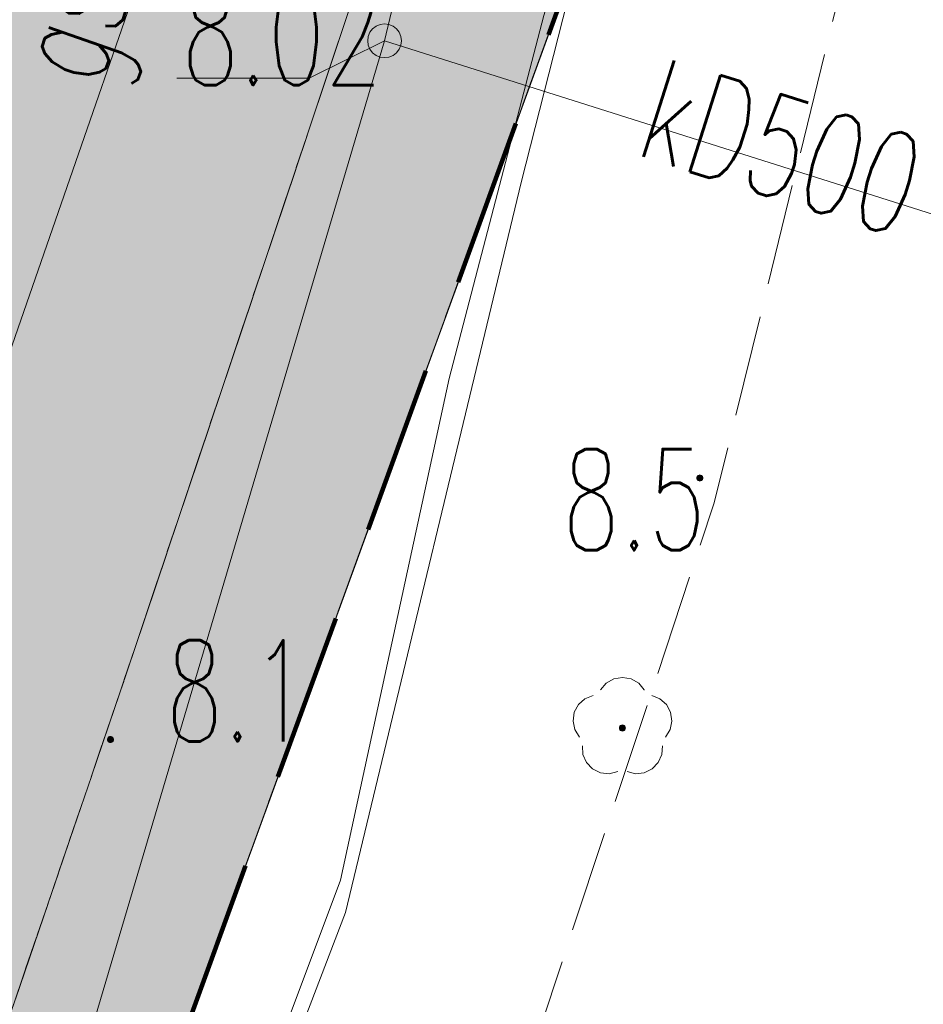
# Model space of a CAD drawing. Header units: millimetres. Extents: x -367306 to 168495, y -187323 to 82034.
# Tile 71 of 170: x 47739 to 61118, y -112624 to -98041. Entities that reach past the tile are written whole.
import ezdxf

# ---------------------------------------------------------------- set-up
doc = ezdxf.new("R2010")
doc.units = ezdxf.units.MM
doc.header["$MEASUREMENT"] = 0
for name, pattern in [('L_0_03', [1000, 500, -500]), ('L_0_06', [2000, 1500, -500]), ('Przerywana długa', [3900, 2500, -1400]), ('Przerywana gęsta', [900, 600, -300])]:
    doc.linetypes.add(name, pattern=pattern)
for name, color, linetype, lineweight in [('0_Nr_pióra__196', 1, 'Continuous', 100), ('Nowe_EGDE_Nr_pióra__9', 7, 'Continuous', 13), ('Nowe_EGKK_Nr_pióra__8', 7, 'Continuous', 13), ('Nowe_EGKK_Nr_pióra__9', 7, 'Continuous', 13), ('Nowe_EGUG_Nr_pióra__8', 7, 'Continuous', 13), ('Nowe_EGUG_Nr_pióra__9', 7, 'Continuous', 13), ('Nowe_GUPPRZ_O_Nr_pióra__8', 7, 'Continuous', 13), ('Nowe_GUPPRZ_O_Nr_pióra__9', 7, 'Continuous', 13), ('Nowe_OTKJ_Nr_pióra__8', 7, 'Continuous', 13), ('Nowe_OTKJ_Nr_pióra__9', 7, 'Continuous', 13), ('Nowe_OTRN_Nr_pióra__7', 7, 'Continuous', 13), ('Nowe_OTRN_Nr_pióra__8', 7, 'Continuous', 13), ('Nowe_OTRN_Nr_pióra__9', 7, 'Continuous', 13), ('Nowe_OTRN_O_Nr_pióra__8', 7, 'Continuous', 13), ('Nowe_OTZL_Nr_pióra__8', 7, 'Continuous', 13), ('Nowe_OTZL_Nr_pióra__9', 7, 'Continuous', 13), ('Nowe_SUEP_Nr_pióra__8', 7, 'Continuous', 13), ('Nowe_SUEP_Nr_pióra__9', 7, 'Continuous', 13), ('Nowe_SUGP_Nr_pióra__9', 7, 'Continuous', 13), ('Nowe_SUGP_O_Nr_pióra__8', 7, 'Continuous', 13), ('Nowe_SUKP_Nr_pióra__8', 7, 'Continuous', 13), ('Nowe_SUKP_Nr_pióra__9', 7, 'Continuous', 13), ('Nowe_SUKP_O_Nr_pióra__8', 7, 'Continuous', 13), ('Nowe_SUKS_Nr_pióra__8', 7, 'Continuous', 13), ('Nowe_SUKS_Nr_pióra__9', 7, 'Continuous', 13), ('Nowe_SUTP_Nr_pióra__8', 7, 'Continuous', 13), ('Nowe_SUTP_Nr_pióra__9', 7, 'Continuous', 13), ('sytuacja_Nr_pióra__1', 7, 'Continuous', 13)]:
    doc.layers.add(name, color=color, linetype=linetype, lineweight=lineweight)
for name, color, linetype, lineweight, true_color in [('0_Nr_pióra__240', 7, 'Continuous', 18, 0xdcf887), ('Nowe_OTZL_Nr_pióra__94', 7, 'Continuous', 13, 0xe4ad2c), ('sytuacja_Nr_pióra__240', 7, 'Continuous', 18, 0xdcf887), ('sytuacja_Nr_pióra__65', 7, 'Continuous', 13, 0x80c2ff)]:
    doc.layers.add(name, color=color, linetype=linetype, lineweight=lineweight, true_color=true_color)
doc.styles.add('STYL_AUTOMATYCZNY_3', font='Simplex.shx')

msp = doc.modelspace()

# ---------------------------------------------------------------- hatches: boundary and pattern name
at = {"layer": '0_Nr_pióra__240', "linetype": 'Continuous', "lineweight": 0, "true_color": 0x2c311b}
for points in [[(30171.8, -96720.9), (34081.6, -98183), (54152.7, -102143.4), (55981.6, -97123), (70921.6, -40873), (56311.6, -36173), (55048, -35268), (52171.6, -42023), (49741.6, -47093), (48311.6, -52433), (46661.6, -55883), (45161.6, -57793), (43771.6, -59413), (42208.7, -62543.2), (40283.4, -66791), (40212.7, -68912.2), (41470.3, -69790.4), (42569.2, -70252.6), (47675.1, -72338.2), (56224.5, -75830.5), (58637.3, -72854.6), (60821.9, -73667.5), (60544.8, -75099.8), (59579.1, -75843.4), (59238.7, -76159.5), (58755.1, -77979.1), (58886.4, -79298.1), (58572.4, -81544.1), (58506.9, -81618.7), (56382.6, -81087.9), (56703.6, -78380.8), (55052.9, -76657.1), (52926.1, -75915.1), (51222.3, -75320.7), (49958.1, -74879.6), (48593.9, -74403.7), (46422.8, -73645.3), (44640.7, -73010.5), (42978.9, -72418.4), (41250.5, -71802.7), (40159.4, -71414.1), (39123, -71571.1), (37508.2, -73159.1), (37194.9, -74081.9), (36018.2, -77547.1), (35689, -79531.4), (35373.2, -81438.5), (35149, -82792.1), (35027.6, -83524.8), (34343.1, -85366.5), (33167.2, -88530), (31726.2, -92406.6)], [(1832.3, -134968.9), (3325.5, -137445.8), (6501.6, -134653), (31321.6, -148073), (43551.6, -131243), (52938.8, -105475.5), (50239.8, -104970.8), (50241.7, -104960.9, 0.4105608), (45483.3, -107953.9), (43454.5, -115678.8), (37652.4, -114156), (32816.1, -112886.7), (35989.5, -100795.2), (33381.6, -100123), (29323.2, -98604.3), (28971.6, -99353.7), (25882.9, -106410.1), (24650.6, -109225.4), (23018, -111586.2), (19968.1, -115996.2), (16289.2, -120183.4), (15001.3, -121648.2), (14544.7, -122167.6), (13419.4, -123278.9), (12674.7, -124012.8), (11388.1, -125280.7), (8915.3, -127717.6), (8238.5, -128359.6), (3301.6, -133843), (3061.6, -134723)]]:
    msp.add_hatch(color=250, dxfattribs=at).paths.add_polyline_path(points)
at = {"layer": 'Nowe_OTRN_Nr_pióra__7', "linetype": 'Continuous', "lineweight": 13}
for points in [[(57764.1, -104828.5), (57765.7, -104840.1), (57770.2, -104851), (57777.3, -104860.3), (57786.6, -104867.5), (57797.5, -104872), (57809.1, -104873.5), (57820.8, -104872), (57831.6, -104867.5), (57841, -104860.3), (57848.1, -104851), (57852.6, -104840.1), (57854.1, -104828.5), (57852.6, -104816.8), (57848.1, -104806), (57841, -104796.7), (57831.6, -104789.5), (57820.8, -104785), (57809.1, -104783.5), (57797.5, -104785), (57786.6, -104789.5), (57777.3, -104796.7), (57770.2, -104806), (57765.7, -104816.8)], [(49036.6, -108703), (49038.2, -108714.7), (49042.6, -108725.5), (49049.8, -108734.8), (49059.1, -108742), (49070, -108746.5), (49081.6, -108748), (49093.3, -108746.5), (49104.1, -108742), (49113.4, -108734.8), (49120.6, -108725.5), (49125.1, -108714.7), (49126.6, -108703), (49125.1, -108691.4), (49120.6, -108680.5), (49113.4, -108671.2), (49104.1, -108664), (49093.3, -108659.6), (49081.6, -108658), (49070, -108659.6), (49059.1, -108664), (49049.8, -108671.2), (49042.6, -108680.5), (49038.2, -108691.4)]]:
    msp.add_hatch(color=7, dxfattribs=at).paths.add_polyline_path(points)
at = {"layer": 'Nowe_OTZL_Nr_pióra__94', "linetype": 'Continuous', "lineweight": 13, "true_color": 0xe4ad2c}
msp.add_hatch(color=42, dxfattribs=at).paths.add_polyline_path([(56662.9, -108576.1), (56676.8, -108573.9), (56689.4, -108567.5), (56699.3, -108557.6), (56705.7, -108545), (56707.9, -108531.1), (56705.7, -108517.2), (56699.3, -108504.7), (56689.4, -108494.7), (56676.8, -108488.3), (56662.9, -108486.1), (56649, -108488.3), (56636.5, -108494.7), (56626.5, -108504.7), (56620.1, -108517.2), (56617.9, -108531.1), (56620.1, -108545), (56626.5, -108557.6), (56636.5, -108567.5), (56649, -108573.9)])
at = {"layer": 'sytuacja_Nr_pióra__240', "linetype": 'Continuous', "lineweight": 0, "true_color": 0x2c311b}
msp.add_hatch(color=250, dxfattribs=at).paths.add_polyline_path([(32816.1, -112886.7), (37652.4, -114156), (43454.5, -115678.8), (45483.3, -107953.9, -0.4105608), (50241.7, -104960.9), (50239.8, -104970.8), (52938.8, -105475.5), (54152.7, -102143.4), (34081.6, -98183), (33381.6, -100123), (35989.5, -100795.2)])
at = {"layer": 'sytuacja_Nr_pióra__65', "linetype": 'Continuous', "lineweight": 0, "true_color": 0x192633}
h = msp.add_hatch(color=179, dxfattribs=at)
h.paths.add_polyline_path([(-35518.4, -34473), (-67898.4, -84573), (-66138.4, -100353), (-58518.4, -110243), (-42598.4, -121143), (-16648.4, -132123), (-1348.4, -129693), (3325.5, -137445.8), (6501.6, -134653), (31321.6, -148073), (43551.6, -131243), (55981.6, -97123), (70921.6, -40873), (56311.6, -36173), (44331.6, -27593), (34641.9, -21548.3), (33406.4, -22351.9), (22129.7, -25856.9, 0.3125645), (16459.2, -35763.1, 0.0639815), (16561.6, -47403, -0.0641372), (20517.6, -68873.4, -0.1525468), (13695.5, -93630.2), (3435.8, -112923.9, -0.0818728), (1461.6, -115509.5), (-6521.8, -122921.4, -0.1451753), (-12306.4, -125248.3, -0.1061481), (-20698.4, -125033, -0.0211831), (-52070.1, -110031, -0.0156571), (-52613.6, -109720), (-56888.4, -107093), (-58193.1, -105873.8, -0.0772249), (-60088.2, -103457.7), (-61531.9, -100882.9, -0.0991166), (-62742.3, -97148), (-63291.3, -92429.4, -0.0773758), (-63172.5, -89355.1), (-62676, -86815.8, -0.093547), (-61301.5, -83370.5), (-34907, -41842.2, -0.0487492), (-33708.7, -40309.7), (-33683.4, -40283.1, -0.1375551), (-29041.8, -37523.5, -0.0442175), (-27588.1, -37267), (-16029.6, -36267.8, 0.1385926), (-10942.3, -34343.2), (-4215.8, -29365.2), (-2512.8, -27715.9, 0.2008798), (-1007.6, -25258.6), (-17808.4, -32663)])
h.paths.add_polyline_path([(33381.6, -100123), (34081.6, -98183), (16701.6, -91693), (16011.6, -93623)], flags=0)

# ---------------------------------------------------------------- linework, layer by layer
at = {"layer": '0_Nr_pióra__196', "color": 1, "linetype": 'Przerywana długa', "lineweight": 100}
msp.add_lwpolyline([(55981.6, -97123), (70921.6, -40873), (56311.6, -36173), (44331.6, -27593), (15671.6, -9583), (6061.6, -22143), (-17808.4, -32663), (-35518.4, -34473), (-67898.4, -84573), (-66138.4, -100353), (-58518.4, -110243), (-42598.4, -121143), (-16648.4, -132123), (-1348.4, -129693), (3325.5, -137445.8), (6501.6, -134653), (31321.6, -148073), (43551.6, -131243)], close=True, dxfattribs=at)
at = {"layer": 'Nowe_EGDE_Nr_pióra__9', "color": 7, "linetype": 'Continuous', "lineweight": 13, "flags": 128}
msp.add_lwpolyline([(55981.6, -97123), (70921.6, -40873), (56311.6, -36173), (44331.6, -27593), (15671.6, -9583), (6061.6, -22143), (-17808.4, -32663), (-35518.4, -34473), (-67898.4, -84573), (-66138.4, -100353), (-58518.4, -110243), (-42598.4, -121143), (-16648.4, -132123), (-1348.4, -129693), (3311.6, -137403), (6501.6, -134653), (31321.6, -148073), (43551.6, -131243)], close=True, dxfattribs=at)
msp.add_lwpolyline([(77721.6, -12313), (70921.6, -40873), (55981.6, -97123), (43551.6, -131243), (31321.6, -148073), (19561.6, -164263), (7973.4, -180602.1), (26296.8, -183770.5), (44701.6, -160023), (62321.6, -129663), (70431.6, -103153), (75611.6, -82253)], dxfattribs=at)
at = {"layer": 'Nowe_EGKK_Nr_pióra__8', "color": 7, "linetype": 'Continuous', "lineweight": 13}
msp.add_line((49231.6, -107983), (49231.7, -107983), dxfattribs=at)
msp.add_line((49231.6, -107983), (49231.7, -107983), dxfattribs=at)
at = {"layer": 'Nowe_EGKK_Nr_pióra__9', "color": 7, "linetype": 'L_0_06', "lineweight": 13, "flags": 128}
for points in [[(29531.6, -148013), (31361.6, -144863), (37971.6, -133403), (44021.6, -123253), (49231.6, -107983), (55911.6, -88083), (57121.6, -88213), (55101.6, -97773), (55719.6, -97842.3), (55981.6, -97123), (70921.6, -40873), (56311.6, -36173), (55048, -35268), (41611.6, -68353), (57641.6, -74443), (60191.6, -64873), (66821.6, -44573), (68811.6, -45163), (62241.6, -69543), (59421.6, -76943), (58691.6, -82183), (56561.6, -81483), (55391.6, -79203), (39431.6, -73863), (31601.6, -96903), (29441.6, -101683), (23321.6, -113373), (12911.6, -125533), (3281.6, -133823), (5851.8, -135213.2)], [(43551.6, -131243), (55719.6, -97842.3), (55101.6, -97773), (57121.6, -88213), (55911.6, -88083), (49231.6, -107983), (44021.6, -123253), (37971.6, -133403), (31361.6, -144863), (29531.6, -148013), (28441.6, -149893), (25211.6, -155473), (25687.3, -155829.8), (31321.6, -148073)]]:
    msp.add_lwpolyline(points, close=True, dxfattribs=at)
at = {"layer": 'Nowe_EGUG_Nr_pióra__8', "color": 7, "linetype": 'Continuous', "lineweight": 13}
msp.add_line((49231.6, -107983), (49231.7, -107983), dxfattribs=at)
msp.add_line((49231.6, -107983), (49231.7, -107983), dxfattribs=at)
at = {"layer": 'Nowe_EGUG_Nr_pióra__9', "color": 7, "linetype": 'L_0_03', "lineweight": 13, "flags": 128}
for points in [[(26296.8, -183770.5), (29734.3, -179335.1), (40791.3, -165068.4), (44701.6, -160023), (58841.6, -138483), (62321.6, -129663), (66349.4, -116497.1), (70431.6, -103153), (75611.6, -82253), (77011.8, -79633.1), (78213.7, -77384.1), (78871.6, -76153), (79381.6, -73863), (80541.6, -68573), (84031.6, -52933), (88551.6, -30943), (83581.6, -29593), (82851.6, -26523), (83531.6, -22883), (87021.6, -12263), (87781.6, -9943), (92201.6, 2177), (95191.6, 10357), (105121.6, 30727), (70471.6, 39997), (75171.6, 3647), (76491.6, -4103), (77721.6, -12313), (70921.6, -40873), (55981.6, -97123), (55719.6, -97842.3), (43551.6, -131243), (31321.6, -148073), (25687.3, -155829.8), (19561.6, -164263), (7973.4, -180602.1)], [(29531.6, -148013), (31361.6, -144863), (37971.6, -133403), (44021.6, -123253), (49231.6, -107983), (55911.6, -88083), (57121.6, -88213), (55101.6, -97773), (55719.6, -97842.3), (55981.6, -97123), (70921.6, -40873), (56311.6, -36173), (55048, -35268), (41611.6, -68353), (57641.6, -74443), (60191.6, -64873), (66821.6, -44573), (68811.6, -45163), (62241.6, -69543), (59421.6, -76943), (58691.6, -82183), (56561.6, -81483), (55391.6, -79203), (39431.6, -73863), (31601.6, -96903), (29441.6, -101683), (23321.6, -113373), (12911.6, -125533), (3281.6, -133823), (5851.8, -135213.2)], [(43551.6, -131243), (55719.6, -97842.3), (55101.6, -97773), (57121.6, -88213), (55911.6, -88083), (49231.6, -107983), (44021.6, -123253), (37971.6, -133403), (31361.6, -144863), (29531.6, -148013), (28441.6, -149893), (25211.6, -155473), (25687.3, -155829.8), (31321.6, -148073)]]:
    msp.add_lwpolyline(points, close=True, dxfattribs=at)
at = {"layer": 'Nowe_GUPPRZ_O_Nr_pióra__8', "color": 7, "linetype": 'Continuous', "lineweight": 13}
for p, q in [((53141.6, -98353), (53141.7, -98353)), ((50066.1, -98905.3), (50066.2, -98905.3)), ((52026.1, -98905.3), (52026.2, -98905.3))]:
    msp.add_line(p, q, dxfattribs=at)
at = {"layer": 'Nowe_GUPPRZ_O_Nr_pióra__9', "color": 7, "linetype": 'Continuous', "lineweight": 13, "flags": 128}
msp.add_lwpolyline([(53141.6, -98353), (52026.1, -98905.3), (50066.1, -98905.3)], dxfattribs=at)
at = {"layer": 'Nowe_OTKJ_Nr_pióra__8', "color": 7, "linetype": 'Continuous', "lineweight": 13}
msp.add_line((58023.6, -105195.3), (58023.6, -105195.3), dxfattribs=at)
at = {"layer": 'Nowe_OTKJ_Nr_pióra__9', "color": 7, "linetype": 'L_0_06', "lineweight": 13, "flags": 128}
msp.add_lwpolyline([(21472.8, -182936.3), (26882.7, -175776), (28540.7, -173581.5), (29691.4, -171973.5), (37465.7, -161109.1), (46145.3, -148356.4), (49972.2, -142287.6), (51641.5, -139022.6), (53138.9, -135757.7), (54527.5, -132715.9), (57342.3, -125022.1), (59763.9, -118137.3), (62318.9, -110873.1), (64720.1, -102390.1), (67644.1, -92101.9), (70126.7, -83617.2), (71230.4, -82306.4), (71874.3, -82536.4), (72338.2, -77200.1), (72304.6, -73825.8), (73717.2, -67166.3), (75064.8, -60878), (76317.6, -57755.4), (77397.9, -53052), (77381.6, -52943), (77241.6, -52403), (78911.6, -42093), (79431.6, -38873), (80221.6, -34063), (81181.6, -27813), (82081.6, -22403), (82421.6, -20413), (82891.6, -18473), (83461.6, -16453), (84951.6, -11803), (87421.6, -4163), (88041.6, -2283), (88671.6, -343), (89391.6, 1647), (92221.6, 8227), (93441.6, 10997), (94021.6, 12247), (97931.6, 20357), (100791.6, 26227), (101921.6, 28457), (103521.6, 31152.6), (96697.7, 32981.9), (95391.6, 30567), (93491.6, 27337), (90361.6, 21997), (89811.6, 21167), (89081.6, 20527), (88161.6, 20167), (87161.6, 20187), (86281.6, 20637), (85621.6, 21407), (85231.6, 22277), (85021.6, 23177), (84401.6, 27727), (83761.6, 32287), (83361.6, 35117), (83368.6, 36520.8), (82801.7, 36698.3), (75439, 38653.3), (75901.6, 36127), (76431.6, 32237), (76931.6, 28187), (78631.6, 15207), (78671.6, 13957), (78451.6, 6997), (78251.6, 2937), (77991.6, 1957), (77531.6, 1027), (77141.6, -3223), (77561.6, -4543), (77401.6, -6673), (76791.6, -11613), (75671.6, -19553), (74091.6, -29323), (72161.6, -41063), (70331.6, -51773), (67307.1, -65408.9), (64955.9, -76300.2), (60888.5, -93538.3), (58023.6, -105195.3), (54440.5, -115996.9), (49439.1, -128605.1), (44882, -139357.8), (42612.1, -143016.9), (35958.2, -152858.9), (27306.8, -165115.4), (15023.6, -181821.2)], close=True, dxfattribs=at)
at = {"layer": 'Nowe_OTRN_Nr_pióra__8', "color": 7, "linetype": 'Continuous', "lineweight": 13}
for p, q in [((57764.1, -104828.5), (57764.2, -104828.5)), ((57765.7, -104816.8), (57765.7, -104816.8)), ((57765.7, -104840.1), (57765.7, -104840.1)), ((57770.2, -104806), (57770.2, -104806)), ((57777.3, -104796.7), (57777.4, -104796.7)), ((57786.6, -104789.5), (57786.7, -104789.5)), ((57797.5, -104785), (57797.5, -104785)), ((57809.1, -104783.5), (57809.2, -104783.5)), ((57820.8, -104785), (57820.8, -104785)), ((57831.6, -104789.5), (57831.7, -104789.5)), ((57841, -104796.7), (57841, -104796.7)), ((57848.1, -104806), (57848.2, -104806)), ((57852.6, -104816.8), (57852.7, -104816.8)), ((57852.6, -104840.1), (57852.7, -104840.1)), ((57854.1, -104828.5), (57854.2, -104828.5)), ((57770.2, -104851), (57770.2, -104851)), ((57777.3, -104860.3), (57777.4, -104860.3)), ((57786.6, -104867.5), (57786.7, -104867.5)), ((57797.5, -104872), (57797.5, -104872)), ((57809.1, -104873.5), (57809.2, -104873.5)), ((57820.8, -104872), (57820.8, -104872)), ((57831.6, -104867.5), (57831.7, -104867.5)), ((57841, -104860.3), (57841, -104860.3)), ((57848.1, -104851), (57848.2, -104851)), ((49036.6, -108703), (49036.7, -108703)), ((49038.2, -108691.4), (49038.2, -108691.4)), ((49038.2, -108714.7), (49038.2, -108714.7)), ((49042.6, -108680.5), (49042.7, -108680.5)), ((49042.6, -108725.5), (49042.7, -108725.5)), ((49049.8, -108671.2), (49049.9, -108671.2)), ((49049.8, -108734.8), (49049.9, -108734.8)), ((49059.1, -108664), (49059.2, -108664)), ((49059.1, -108742), (49059.2, -108742)), ((49070, -108659.6), (49070, -108659.6)), ((49070, -108746.5), (49070, -108746.5)), ((49081.6, -108658), (49081.7, -108658)), ((49081.6, -108748), (49081.7, -108748)), ((49093.3, -108659.6), (49093.3, -108659.6)), ((49093.3, -108746.5), (49093.3, -108746.5)), ((49104.1, -108664), (49104.2, -108664)), ((49104.1, -108742), (49104.2, -108742)), ((49113.4, -108671.2), (49113.5, -108671.2)), ((49113.4, -108734.8), (49113.5, -108734.8)), ((49120.6, -108680.5), (49120.6, -108680.5)), ((49120.6, -108725.5), (49120.6, -108725.5)), ((49125.1, -108691.4), (49125.1, -108691.4)), ((49125.1, -108714.7), (49125.1, -108714.7)), ((49126.6, -108703), (49126.7, -108703))]:
    msp.add_line(p, q, dxfattribs=at)
at = {"layer": 'Nowe_OTRN_Nr_pióra__9', "color": 7, "linetype": 'Continuous', "lineweight": 13, "flags": 128}
for points in [[(57764.1, -104828.5), (57765.7, -104840.1), (57770.2, -104851), (57777.3, -104860.3), (57786.6, -104867.5), (57797.5, -104872), (57809.1, -104873.5), (57820.8, -104872), (57831.6, -104867.5), (57841, -104860.3), (57848.1, -104851), (57852.6, -104840.1), (57854.1, -104828.5), (57852.6, -104816.8), (57848.1, -104806), (57841, -104796.7), (57831.6, -104789.5), (57820.8, -104785), (57809.1, -104783.5), (57797.5, -104785), (57786.6, -104789.5), (57777.3, -104796.7), (57770.2, -104806), (57765.7, -104816.8)], [(49036.6, -108703), (49038.2, -108714.7), (49042.6, -108725.5), (49049.8, -108734.8), (49059.1, -108742), (49070, -108746.5), (49081.6, -108748), (49093.3, -108746.5), (49104.1, -108742), (49113.4, -108734.8), (49120.6, -108725.5), (49125.1, -108714.7), (49126.6, -108703), (49125.1, -108691.4), (49120.6, -108680.5), (49113.4, -108671.2), (49104.1, -108664), (49093.3, -108659.6), (49081.6, -108658), (49070, -108659.6), (49059.1, -108664), (49049.8, -108671.2), (49042.6, -108680.5), (49038.2, -108691.4)]]:
    msp.add_lwpolyline(points, close=True, dxfattribs=at)
at = {"layer": 'Nowe_OTZL_Nr_pióra__8', "color": 7, "linetype": 'Continuous', "lineweight": 13}
for p, q in [((56422.4, -107868.5), (56422.4, -107868.5)), ((56535, -107803.6), (56535, -107803.6)), ((56662.9, -107781.1), (56663, -107781.1)), ((56790.9, -107803.6), (56790.9, -107803.6)), ((56903.5, -107868.5), (56903.5, -107868.5)), ((56227.4, -108048.7), (56227.4, -108048.7)), ((56338.7, -107967.8), (56338.7, -107967.8)), ((56987.2, -107967.8), (56987.3, -107967.8)), ((57098.5, -108048.7), (57098.5, -108048.7)), ((56010.6, -108184.6), (56010.6, -108184.6)), ((56107, -108097.6), (56107.1, -108097.6)), ((57218.8, -108097.6), (57218.9, -108097.6)), ((57315.3, -108184.6), (57315.3, -108184.6)), ((55949.6, -108299.4), (55949.7, -108299.4)), ((57376.2, -108299.4), (57376.3, -108299.4)), ((55931.5, -108428), (55931.6, -108428)), ((56636.5, -108494.7), (56636.5, -108494.7)), ((56649, -108488.3), (56649.1, -108488.3)), ((56662.9, -108486.1), (56663, -108486.1)), ((56676.8, -108488.3), (56676.9, -108488.3)), ((56689.4, -108494.7), (56689.4, -108494.7)), ((57394.4, -108428), (57394.4, -108428)), ((55958.4, -108555.1), (55958.4, -108555.1)), ((56617.9, -108531.1), (56618, -108531.1)), ((56620.1, -108517.2), (56620.2, -108517.2)), ((56620.1, -108545), (56620.2, -108545)), ((56626.5, -108504.7), (56626.6, -108504.7)), ((56626.5, -108557.6), (56626.6, -108557.6)), ((56636.5, -108567.5), (56636.5, -108567.5)), ((56649, -108573.9), (56649.1, -108573.9)), ((56662.9, -108576.1), (56663, -108576.1)), ((56676.8, -108573.9), (56676.9, -108573.9)), ((56689.4, -108567.5), (56689.4, -108567.5)), ((56699.3, -108504.7), (56699.4, -108504.7)), ((56699.3, -108557.6), (56699.4, -108557.6)), ((56705.7, -108517.2), (56705.8, -108517.2)), ((56705.7, -108545), (56705.8, -108545)), ((56707.9, -108531.1), (56708, -108531.1)), ((57367.5, -108555.1), (57367.6, -108555.1)), ((56027, -108665.5), (56027, -108665.5)), ((57298.9, -108665.5), (57299, -108665.5)), ((56069.5, -108796.3), (56069.5, -108796.3)), ((56078.8, -108925.9), (56078.9, -108925.9)), ((57247.1, -108925.9), (57247.1, -108925.9)), ((57256.4, -108796.3), (57256.4, -108796.3)), ((56131.8, -109044.5), (56131.9, -109044.5)), ((57194.1, -109044.5), (57194.1, -109044.5)), ((56222.1, -109137.9), (56222.1, -109137.9)), ((56338.8, -109194.9), (56338.9, -109194.9)), ((56468, -109208.6), (56468.1, -109208.6)), ((56594.2, -109177.5), (56594.2, -109177.5)), ((56731.7, -109177.5), (56731.8, -109177.5)), ((56857.8, -109208.6), (56857.9, -109208.6)), ((56987, -109194.9), (56987.1, -109194.9)), ((57103.8, -109137.9), (57103.8, -109137.9))]:
    msp.add_line(p, q, dxfattribs=at)
at = {"layer": 'Nowe_OTZL_Nr_pióra__9', "color": 7, "linetype": 'Continuous', "lineweight": 13, "flags": 128}
for points in [[(56338.7, -107967.8), (56422.4, -107868.5), (56535, -107803.6), (56662.9, -107781.1), (56790.9, -107803.6), (56903.5, -107868.5), (56987.2, -107967.8)], [(56027, -108665.5), (55958.4, -108555.1), (55931.5, -108428), (55949.6, -108299.4), (56010.6, -108184.6), (56107, -108097.6), (56227.4, -108048.7)], [(57098.5, -108048.7), (57218.8, -108097.6), (57315.3, -108184.6), (57376.2, -108299.4), (57394.4, -108428), (57367.5, -108555.1), (57298.9, -108665.5)], [(56594.2, -109177.5), (56468, -109208.6), (56338.8, -109194.9), (56222.1, -109137.9), (56131.8, -109044.5), (56078.8, -108925.9), (56069.5, -108796.3)], [(57256.4, -108796.3), (57247.1, -108925.9), (57194.1, -109044.5), (57103.8, -109137.9), (56987, -109194.9), (56857.8, -109208.6), (56731.7, -109177.5)]]:
    msp.add_lwpolyline(points, dxfattribs=at)
msp.add_lwpolyline([(56662.9, -108576.1), (56676.8, -108573.9), (56689.4, -108567.5), (56699.3, -108557.6), (56705.7, -108545), (56707.9, -108531.1), (56705.7, -108517.2), (56699.3, -108504.7), (56689.4, -108494.7), (56676.8, -108488.3), (56662.9, -108486.1), (56649, -108488.3), (56636.5, -108494.7), (56626.5, -108504.7), (56620.1, -108517.2), (56617.9, -108531.1), (56620.1, -108545), (56626.5, -108557.6), (56636.5, -108567.5), (56649, -108573.9)], close=True, dxfattribs=at)
at = {"layer": 'Nowe_SUEP_Nr_pióra__8', "color": 7, "linetype": 'Continuous', "lineweight": 13}
for p, q in [((55161.6, -100453), (55161.7, -100453)), ((55161.6, -100453), (55161.7, -100453)), ((52561.6, -111263), (52561.7, -111263)), ((52561.6, -111263), (52561.7, -111263))]:
    msp.add_line(p, q, dxfattribs=at)
at = {"layer": 'Nowe_SUEP_Nr_pióra__9', "color": 7, "linetype": 'Continuous', "lineweight": 13, "flags": 128}
msp.add_lwpolyline([(62920.2, 48206.4), (62831.6, 47947), (64461.6, 46657), (69081.6, 39547), (69851.6, 3557), (70051.6, -5533), (64801.6, -60783), (61861.6, -74133), (55161.6, -100453), (52561.6, -111263), (44341.6, -132743), (40451.6, -140733), (22601.6, -168733), (12586.7, -181399.8)], dxfattribs=at)
msp.add_lwpolyline([(62920.2, 48206.4), (62831.6, 47947), (64461.6, 46657), (69081.6, 39547), (69851.6, 3557), (70051.6, -5533), (64801.6, -60783), (61861.6, -74133), (55161.6, -100453), (52561.6, -111263), (44341.6, -132743), (40451.6, -140733), (22601.6, -168733), (12586.7, -181399.8)], dxfattribs=at)
at = {"layer": 'Nowe_SUGP_Nr_pióra__9', "color": 7, "linetype": 'Continuous', "lineweight": 13, "flags": 128}
msp.add_lwpolyline([(66511.6, 45387), (65451.6, 41947), (70441.6, 26607), (70591.6, 7417), (70271.6, -4513), (71051.6, -23613), (70711.6, -28373), (68611.6, -31223), (63031.6, -57593), (61161.6, -63813), (37631.6, -131683), (30361.6, -143053), (18781.6, -160973), (25371.6, -165403), (32631.6, -170383), (34091.6, -171413), (25221.5, -183584.5)], dxfattribs=at)
at = {"layer": 'Nowe_SUKP_Nr_pióra__8', "color": 7, "linetype": 'Continuous', "lineweight": 13}
msp.add_line((53141.6, -98353), (53141.7, -98353), dxfattribs=at)
msp.add_line((53141.6, -98353), (53141.7, -98353), dxfattribs=at)
msp.add_line((53141.6, -98353), (53141.7, -98353), dxfattribs=at)
at = {"layer": 'Nowe_SUKP_Nr_pióra__9', "color": 7, "linetype": 'Continuous', "lineweight": 13, "flags": 128}
for points in [[(53141.6, -98353), (57181.6, -81433)], [(53141.6, -98353), (46091.6, -122133), (26735.5, -155395.8)], [(53141.6, -98353), (63486.9, -101627.4), (71684.4, -104200.9), (73236.5, -105191.4)]]:
    msp.add_lwpolyline(points, dxfattribs=at)
at = {"layer": 'Nowe_SUKS_Nr_pióra__8', "color": 7, "linetype": 'Continuous', "lineweight": 13}
for p, q in [((53016.6, -98136.5), (53016.7, -98136.5)), ((53076.9, -98111.5), (53077, -98111.5)), ((53141.6, -98103), (53141.7, -98103)), ((53206.3, -98111.5), (53206.4, -98111.5)), ((53266.6, -98136.5), (53266.7, -98136.5)), ((52925.1, -98228), (52925.2, -98228)), ((52964.8, -98176.2), (52964.9, -98176.2)), ((53318.4, -98176.2), (53318.4, -98176.2)), ((53358.1, -98228), (53358.2, -98228)), ((52891.6, -98353), (52891.7, -98353)), ((52900.1, -98288.3), (52900.2, -98288.3)), ((52900.1, -98417.7), (52900.2, -98417.7)), ((53383.1, -98288.3), (53383.2, -98288.3)), ((53383.1, -98417.7), (53383.2, -98417.7)), ((53391.6, -98353), (53391.7, -98353)), ((52925.1, -98478), (52925.2, -98478)), ((52964.8, -98529.8), (52964.9, -98529.8)), ((53016.6, -98569.5), (53016.7, -98569.5)), ((53266.6, -98569.5), (53266.7, -98569.5)), ((53318.4, -98529.8), (53318.4, -98529.8)), ((53358.1, -98478), (53358.2, -98478)), ((53076.9, -98594.5), (53077, -98594.5)), ((53141.6, -98603), (53141.7, -98603)), ((53206.3, -98594.5), (53206.4, -98594.5))]:
    msp.add_line(p, q, dxfattribs=at)
at = {"layer": 'Nowe_SUKS_Nr_pióra__9', "color": 7, "linetype": 'Continuous', "lineweight": 13, "flags": 128}
msp.add_lwpolyline([(53141.6, -98103), (53206.3, -98111.5), (53266.6, -98136.5), (53318.4, -98176.2), (53358.1, -98228), (53383.1, -98288.3), (53391.6, -98353), (53383.1, -98417.7), (53358.1, -98478), (53318.4, -98529.8), (53266.6, -98569.5), (53206.3, -98594.5), (53141.6, -98603), (53076.9, -98594.5), (53016.6, -98569.5), (52964.8, -98529.8), (52925.1, -98478), (52900.1, -98417.7), (52891.6, -98353), (52900.1, -98288.3), (52925.1, -98228), (52964.8, -98176.2), (53016.6, -98136.5), (53076.9, -98111.5)], close=True, dxfattribs=at)
at = {"layer": 'Nowe_SUTP_Nr_pióra__8', "color": 7, "linetype": 'Continuous', "lineweight": 13}
for p, q in [((54097.4, -103354.7), (54097.5, -103354.7)), ((52488.8, -110783.5), (52488.8, -110783.5))]:
    msp.add_line(p, q, dxfattribs=at)
at = {"layer": 'Nowe_SUTP_Nr_pióra__9', "color": 7, "linetype": 'Continuous', "lineweight": 13, "flags": 128}
msp.add_lwpolyline([(11260.8, -181170.5), (16471.5, -174238.1), (19452.2, -170500.6), (24891.1, -162266.2), (29035.7, -155831.5), (34734.6, -147071.3), (39643.6, -139478), (42120.7, -135387.3), (44075.2, -130796.6), (48468.4, -121012.6), (49975.2, -117491.8), (52488.8, -110783.5), (54097.4, -103354.7), (55499.7, -97979.2), (58559.3, -88146.5), (61218.6, -78617.5), (63969.7, -68926.2), (66235.8, -61361.1), (67905.1, -55003.6), (70185.2, -46428.6), (72414.4, -45841.4)], dxfattribs=at)
at = {"layer": 'sytuacja_Nr_pióra__1', "color": 7, "linetype": 'Przerywana gęsta', "lineweight": 13, "flags": 128}
msp.add_lwpolyline([(-35518.4, -34473), (-67898.4, -84573), (-66138.4, -100353), (-58518.4, -110243), (-42598.4, -121143), (-16648.4, -132123), (-1348.4, -129693), (3325.5, -137445.8), (6501.6, -134653), (31321.6, -148073), (43551.6, -131243), (55981.6, -97123), (70921.6, -40873), (56311.6, -36173), (44331.6, -27593), (34641.9, -21548.3), (33406.4, -22351.9), (22129.7, -25856.9, 0.3125645), (16459.2, -35763.1, 0.0639815), (16561.6, -47403, -0.0641372), (20517.6, -68873.4, -0.1525468), (13695.5, -93630.2), (3435.8, -112923.9, -0.0818728), (1461.6, -115509.5), (-6521.8, -122921.4, -0.1451753), (-12306.4, -125248.3, -0.1061481), (-20698.4, -125033, -0.0211831), (-52070.1, -110031, -0.0156571), (-52613.6, -109720), (-56888.4, -107093), (-58193.1, -105873.8, -0.0772249), (-60088.2, -103457.7), (-61531.9, -100882.9, -0.0991166), (-62742.3, -97148), (-63291.3, -92429.4, -0.0773758), (-63172.5, -89355.1), (-62676, -86815.8, -0.093547), (-61301.5, -83370.5), (-34907, -41842.2, -0.0487492), (-33708.7, -40309.7), (-33683.4, -40283.1, -0.1375551), (-29041.8, -37523.5, -0.0442175), (-27588.1, -37267), (-16029.6, -36267.8, 0.1385926), (-10942.3, -34343.2), (-4215.8, -29365.2), (-2512.8, -27715.9, 0.2008798), (-1007.6, -25258.6), (-17808.4, -32663)], format="xyb", close=True, dxfattribs=at)

# ---------------------------------------------------------------- texts
at = {"layer": 'Nowe_GUPPRZ_O_Nr_pióra__8', "color": 7, "linetype": 'Continuous', "lineweight": 13, "insert": (50136.8, -99010.5), "char_height": 1500, "attachment_point": 7, "style": 'STYL_AUTOMATYCZNY_3'}
msp.add_mtext('\\A1;{\\W0.660000x;\\pql;\\FSimplex.shx;8.02}', dxfattribs=at)
at = {"layer": 'Nowe_OTRN_O_Nr_pióra__8', "color": 7, "linetype": 'Continuous', "lineweight": 13, "char_height": 1500, "attachment_point": 7, "style": 'STYL_AUTOMATYCZNY_3'}
for s, insert in [('\\A1;{\\W0.660000x;\\pql;\\FSimplex.shx;8.5}', (55775.3, -105899.7)), ('\\A1;{\\W0.660000x;\\pql;\\FSimplex.shx;8.1}', (49902.3, -108730.7))]:
    msp.add_mtext(s, dxfattribs=dict(at, insert=insert))
at = {"layer": 'Nowe_SUGP_O_Nr_pióra__8', "color": 7, "linetype": 'Continuous', "lineweight": 13, "insert": (49377.5, -99247.8), "char_height": 1500, "attachment_point": 7, "rotation": 70.9, "style": 'STYL_AUTOMATYCZNY_3'}
msp.add_mtext('\\A1;{\\W0.660000x;\\pql;\\FSimplex.shx;gs125}', dxfattribs=at)
at = {"layer": 'Nowe_SUKP_O_Nr_pióra__8', "color": 7, "linetype": 'Continuous', "lineweight": 13, "insert": (56813.9, -100022.5), "char_height": 1500, "attachment_point": 7, "rotation": 342.4, "style": 'STYL_AUTOMATYCZNY_3'}
msp.add_mtext('\\A1;{\\W0.660000x;\\pql;\\FSimplex.shx;kD500}', dxfattribs=at)

doc.saveas('drawing.dxf')
